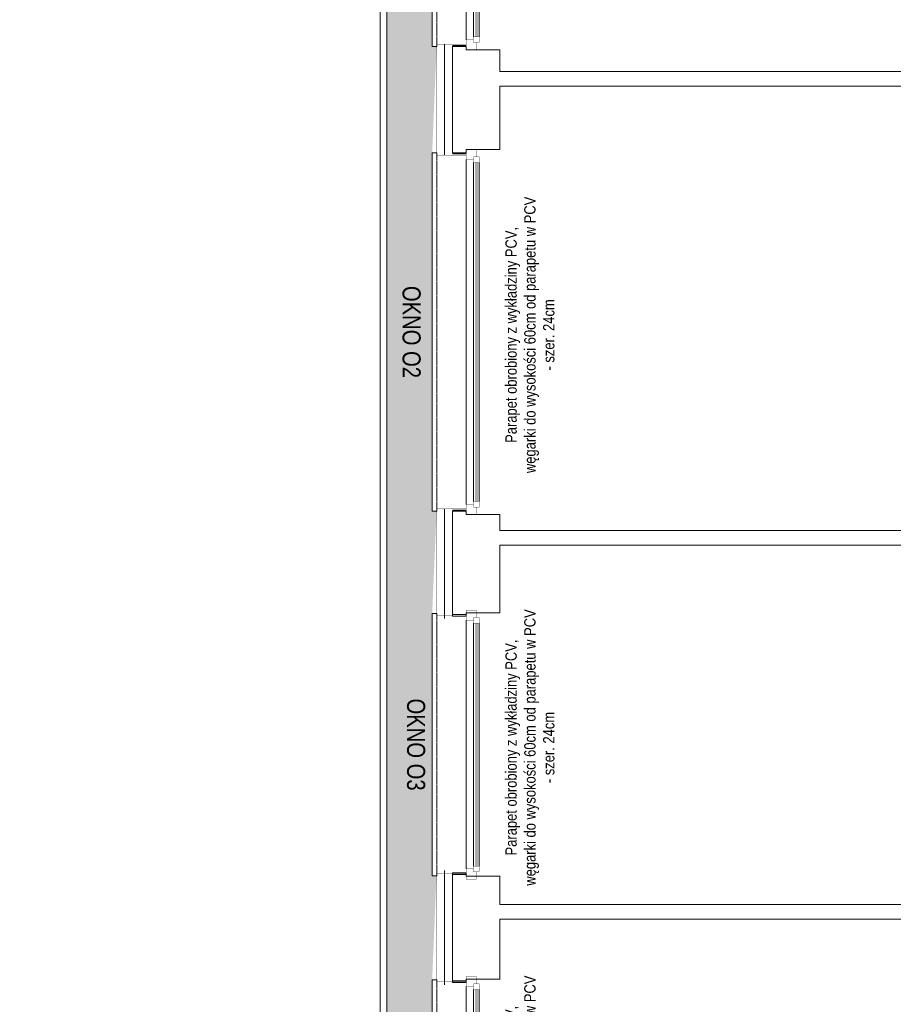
# Model space of a CAD drawing. Header units: millimetres. Extents: x 18880 to 99371, y -5529 to 27899.
# Tile 109 of 158: x 30046 to 30819, y 18573 to 19444. Entities that reach past the tile are written whole.
import ezdxf

# ---------------------------------------------------------------- set-up
doc = ezdxf.new("R2010")
doc.units = ezdxf.units.MM
doc.set_wipeout_variables(frame=1)
doc.linetypes.add('DASHED', pattern=[19.05, 12.7, -6.35])
for name, color, linetype, lineweight in [('AA_HATCH', 252, 'Continuous', 0), ('AA_IZOLACJA', 251, 'Continuous', 0), ('AA_OPIS', 2, 'Continuous', 0), ('AA_WIDOK', 254, 'Continuous', 0), ('K_SCIANY', 90, 'Continuous', 20)]:
    doc.layers.add(name, color=color, linetype=linetype, lineweight=lineweight)
doc.layers.add('Okna ArchiCADa', color=7, linetype='Continuous')
doc.styles.add('ARIAL', font='arial.ttf')
doc.styles.add('Arial Narrow', font='txt')
doc.linetypes.add('STYROPIAN', pattern='A,0.000141,[1,styropian.shx,S=1,R=0,X=0,Y=0],-14.102004', length=14.102145)

# ---------------------------------------------------------------- blocks, each defined once
blk = doc.blocks.new('O1 rozwierane 12_81')
at = {"layer": 'AA_IZOLACJA', "linetype": 'STYROPIAN', "ltscale": 0.2}
for points in [[(-1880, 120), (-1880, 0)], [(1880, 120), (1880, 0)]]:
    blk.add_lwpolyline(points, dxfattribs=at)
at = {"layer": 'AA_WIDOK', "color": 4}
blk.add_lwpolyline([(1890, 260), (1890, 300), (-1890, 300), (-1890, 260)], dxfattribs=at)
at = {"layer": 'AA_WIDOK', "linetype": 'DASHED', "ltscale": 0.5}
blk.add_lwpolyline([(1890, 260), (-1890, 260)], dxfattribs=at)
at = {"layer": 'AA_WIDOK', "color": 4, "const_width": 3}
for points in [[(-1920, -90), (-1920, 0)], [(1920, 0), (1920, -90)]]:
    blk.add_lwpolyline(points, dxfattribs=at)
at = {"color": 4}
blk.add_wipeout([(-1805, -115), (-1805, -65), (-1830, -65), (-1830, 0), (1830, 0), (1830, -65), (1805, -65), (1805, -115)], dxfattribs=at).dxf.layer = 'AA_WIDOK'
at = {"layer": 'AA_WIDOK', "const_width": 3}
for points in [[(-1870, 260), (-1870, 0)], [(1870, 260), (1870, 0)]]:
    blk.add_lwpolyline(points, dxfattribs=at)
at = {"layer": 'AA_WIDOK', "color": 4, "const_width": 3}
for points in [[(-1920, 0), (-1830, 0)], [(-1830, 0), (-1830, -65)], [(1830, -65), (1830, 0)], [(1830, 0), (1920, 0)], [(-1830, -65), (-1855, -65)], [(-1855, -65), (-1855, -90)], [(-1855, -65), (-1805, -65)], [(-1855, -115), (-1855, -65)], [(-1805, -65), (-1805, -115)], [(1805, -80), (-1805, -80)], [(1805, -115), (1805, -65)], [(1805, -65), (1855, -65)], [(1855, -65), (1830, -65)], [(1855, -90), (1855, -65)], [(1855, -65), (1855, -115)], [(-1855, -90), (-1920, -90)], [(-1805, -115), (-1855, -115)], [(1805, -90), (-1805, -90)], [(1805, -100), (-1805, -100)], [(1855, -115), (1805, -115)], [(1920, -90), (1855, -90)]]:
    blk.add_lwpolyline(points, dxfattribs=at)
at = {"layer": 'AA_WIDOK', "color": 4}
for points in [[(-1830, 0), (1830, 0)], [(1805, -65), (-1805, -65)], [(1805, -115), (-1805, -115)], [(1805, -115), (-1805, -115)]]:
    blk.add_lwpolyline(points, dxfattribs=at)
blk = doc.blocks.new('O1 rozwierane 12_80')
at = {"layer": 'AA_IZOLACJA', "linetype": 'STYROPIAN', "ltscale": 0.2}
for points in [[(-1575, 120), (-1575, 0)], [(1575, 120), (1575, 0)]]:
    blk.add_lwpolyline(points, dxfattribs=at)
at = {"layer": 'AA_WIDOK', "color": 4}
blk.add_lwpolyline([(1585, 260), (1585, 300), (-1585, 300), (-1585, 260)], dxfattribs=at)
at = {"layer": 'AA_WIDOK', "linetype": 'DASHED', "ltscale": 0.5}
blk.add_lwpolyline([(1585, 260), (-1585, 260)], dxfattribs=at)
at = {"layer": 'AA_WIDOK', "color": 4, "const_width": 3}
for points in [[(-1615, -90), (-1615, 0)], [(1615, 0), (1615, -90)]]:
    blk.add_lwpolyline(points, dxfattribs=at)
at = {"color": 4}
blk.add_wipeout([(-1500, -115), (-1500, -65), (-1525, -65), (-1525, 0), (1525, 0), (1525, -65), (1500, -65), (1500, -115)], dxfattribs=at).dxf.layer = 'AA_WIDOK'
at = {"layer": 'AA_WIDOK', "const_width": 3}
for points in [[(-1565, 260), (-1565, 0)], [(1565, 260), (1565, 0)]]:
    blk.add_lwpolyline(points, dxfattribs=at)
at = {"layer": 'AA_WIDOK', "color": 4, "const_width": 3}
for points in [[(-1615, 0), (-1525, 0)], [(-1525, 0), (-1525, -65)], [(1525, -65), (1525, 0)], [(1525, 0), (1615, 0)], [(-1525, -65), (-1550, -65)], [(-1550, -65), (-1550, -90)], [(-1550, -65), (-1500, -65)], [(-1550, -115), (-1550, -65)], [(-1500, -65), (-1500, -115)], [(1500, -80), (-1500, -80)], [(1500, -115), (1500, -65)], [(1500, -65), (1550, -65)], [(1550, -65), (1525, -65)], [(1550, -90), (1550, -65)], [(1550, -65), (1550, -115)], [(-1550, -90), (-1615, -90)], [(-1500, -115), (-1550, -115)], [(1500, -90), (-1500, -90)], [(1500, -100), (-1500, -100)], [(1550, -115), (1500, -115)], [(1615, -90), (1550, -90)]]:
    blk.add_lwpolyline(points, dxfattribs=at)
at = {"layer": 'AA_WIDOK', "color": 4}
for points in [[(-1525, 0), (1525, 0)], [(1500, -65), (-1500, -65)], [(1500, -115), (-1500, -115)], [(1500, -115), (-1500, -115)]]:
    blk.add_lwpolyline(points, dxfattribs=at)
blk = doc.blocks.new('O1 rozwierane 12_74')
at = {"layer": 'AA_IZOLACJA', "linetype": 'STYROPIAN', "ltscale": 0.2}
for points in [[(-1150, 120), (-1150, 0)], [(1150, 120), (1150, 0)]]:
    blk.add_lwpolyline(points, dxfattribs=at)
at = {"layer": 'AA_WIDOK', "color": 4}
blk.add_lwpolyline([(1160, 260), (1160, 300), (-1160, 300), (-1160, 260)], dxfattribs=at)
at = {"layer": 'AA_WIDOK', "linetype": 'DASHED', "ltscale": 0.5}
blk.add_lwpolyline([(1160, 260), (-1160, 260)], dxfattribs=at)
at = {"layer": 'AA_WIDOK', "color": 4, "const_width": 3}
for points in [[(-1190, -90), (-1190, 0)], [(1190, 0), (1190, -90)]]:
    blk.add_lwpolyline(points, dxfattribs=at)
at = {"color": 4}
blk.add_wipeout([(-1075, -115), (-1075, -65), (-1100, -65), (-1100, 0), (1100, 0), (1100, -65), (1075, -65), (1075, -115)], dxfattribs=at).dxf.layer = 'AA_WIDOK'
at = {"layer": 'AA_WIDOK', "const_width": 3}
for points in [[(-1140, 260), (-1140, 0)], [(1140, 260), (1140, 0)]]:
    blk.add_lwpolyline(points, dxfattribs=at)
at = {"layer": 'AA_WIDOK', "color": 4, "const_width": 3}
for points in [[(-1190, 0), (-1100, 0)], [(-1100, 0), (-1100, -65)], [(1100, -65), (1100, 0)], [(1100, 0), (1190, 0)], [(-1100, -65), (-1125, -65)], [(-1125, -65), (-1125, -90)], [(-1125, -65), (-1075, -65)], [(-1125, -115), (-1125, -65)], [(-1075, -65), (-1075, -115)], [(1075, -80), (-1075, -80)], [(1075, -115), (1075, -65)], [(1075, -65), (1125, -65)], [(1125, -65), (1100, -65)], [(1125, -90), (1125, -65)], [(1125, -65), (1125, -115)], [(-1125, -90), (-1190, -90)], [(-1075, -115), (-1125, -115)], [(1075, -90), (-1075, -90)], [(1075, -100), (-1075, -100)], [(1125, -115), (1075, -115)], [(1190, -90), (1125, -90)]]:
    blk.add_lwpolyline(points, dxfattribs=at)
at = {"layer": 'AA_WIDOK', "color": 4}
for points in [[(-1100, 0), (1100, 0)], [(1075, -65), (-1075, -65)], [(1075, -115), (-1075, -115)], [(1075, -115), (-1075, -115)]]:
    blk.add_lwpolyline(points, dxfattribs=at)

msp = doc.modelspace()

# ---------------------------------------------------------------- hatches: boundary and pattern name
at = {"layer": 'AA_HATCH'}
h = msp.add_hatch(dxfattribs=at)
h.set_pattern_fill('AR-CONC', color=256, scale=0.1)
h.paths.add_polyline_path([(30411.01574, 18362.87583), (30411.01574, 18594.87583), (30414.82921, 18686.87583), (30411.01574, 18686.87583), (30411.01574, 18918.87583), (30414.92925, 19009.37583), (30411.01574, 19009.37583), (30411.01574, 19326.37583), (30414.9324, 19420.37583), (30411.01574, 19420.37583), (30411.01574, 19798.37583), (30414.98254, 20037.37583), (30411.01574, 20037.37583), (30411.01574, 20354.37583), (30414.93493, 20451.37583), (30411.01574, 20451.37583), (30411.01574, 20768.37583), (30414.84553, 20813.37583), (30411.01574, 20813.37583), (30411.01574, 21130.37583), (30414.83392, 21224.87583), (30411.01574, 21224.87583), (30411.01574, 21456.87583), (30414.95199, 21580.37583), (30411.01574, 21580.37583), (30411.01574, 21683.4066, 0.056329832), (30371.01574, 21678.88587), (30371.01574, 17301.37583), (30090.01574, 17301.37583), (30090.01574, 18212.37583), (30046.01574, 18212.37583), (30046.01574, 17261.37583), (30336.51574, 17261.37583), (30415.01574, 17257.37583), (30415.01574, 17318.87583), (30411.01574, 17318.87583), (30411.01574, 17550.87583), (30414.81462, 17635.87583), (30411.01574, 17635.87583), (30411.01574, 17867.87583), (30414.89614, 18013.87583), (30411.01574, 18013.87583), (30411.01574, 18245.87583), (30414.86759, 18362.87583)])

# ---------------------------------------------------------------- linework, layer by layer
for points in [[(30371.01574, 21678.88587), (30371.01574, 17301.37583), (30090.01574, 17301.37583), (30090.01574, 18212.37583), (30046.01574, 18212.37583)], [(30365.01574, 21678.88587), (30365.01574, 17307.37583), (30096.01574, 17307.37583), (30096.01574, 18218.37583), (30046.01574, 18218.37583)]]:
    msp.add_lwpolyline(points, dxfattribs=at)
at = {"layer": 'K_SCIANY'}
for points in [[(30975.01574, 19398.37583), (30471.01574, 19398.37583), (30471.01574, 19417.37583), (30450.01574, 19417.37583), (30441.01574, 19417.37583), (30441.01574, 19420.37583), (30429.01574, 19420.37583), (30429.01574, 19326.37583), (30441.01574, 19326.37583), (30441.01574, 19329.37583), (30450.01574, 19329.37583), (30471.01574, 19329.37583), (30471.01574, 19385.37583), (30975.01574, 19385.37583)], [(30841.01574, 18992.37583), (30471.01574, 18992.37583), (30471.01574, 19006.37583), (30450.01574, 19006.37583), (30441.01574, 19006.37583), (30441.01574, 19009.37583), (30429.01574, 19009.37583), (30429.01574, 18916.37583), (30441.01574, 18916.37583), (30441.01574, 18919.37583), (30450.01574, 18919.37583), (30471.01574, 18919.37583), (30471.01574, 18979.37583), (30841.01574, 18979.37583)], [(30975.01574, 18661.37583), (30471.01574, 18661.37583), (30471.01574, 18686.37583), (30450.01574, 18686.37583), (30441.01574, 18686.37583), (30441.01574, 18689.37583), (30429.01574, 18689.37583), (30429.01574, 18592.37583), (30441.01574, 18592.37583), (30441.01574, 18595.37583), (30450.01574, 18595.37583), (30471.01574, 18595.37583), (30471.01574, 18648.37583), (30975.01574, 18648.37583)]]:
    msp.add_lwpolyline(points, dxfattribs=at)

# ---------------------------------------------------------------- texts
at = {"layer": 'AA_OPIS'}
for s, insert, char_height, width, attachment_point, rotation, style in [('\\pxqc;{\\fArial Narrow|b0|i0|c238|p34;\\C2;Parapet obrobiony z wykładziny PCV,\\Pwęgarki do wysokości 60cm od parapetu w PCV\\P- szer. 24cm}', (30475.83084, 19015.2951), 10, 299.9998938, 1, 90, 'Arial Narrow'), ('{\\W0.8;OKNO O2}', (30400.80413, 19167.87583), 16, 300, 2, 270, 'ARIAL'), ('\\pxqc;{\\fArial Narrow|b0|i0|c238|p34;\\C2;Parapet obrobiony z wykładziny PCV,\\Pwęgarki do wysokości 60cm od parapetu w PCV\\P- szer. 24cm}', (30475.83084, 18650.2951), 10, 299.9998938, 1, 90, 'Arial Narrow'), ('{\\W0.8;OKNO O3}', (30404.80413, 18802.87583), 16, 300, 2, 270, 'ARIAL'), ('\\pxqc;{\\fArial Narrow|b0|i0|c238|p34;\\C2;Parapet obrobiony z wykładziny PCV,\\Pwęgarki do wysokości 60cm od parapetu w PCV\\P- szer. 24cm}', (30475.83084, 18326.2951), 10, 299.9998938, 1, 90, 'Arial Narrow')]:
    msp.add_mtext(s, dxfattribs=dict(at, insert=insert, char_height=char_height, width=width, attachment_point=attachment_point, rotation=rotation, style=style))

# ---------------------------------------------------------------- next in the draw order: block references
at = {"layer": 'Okna ArchiCADa', "linetype": 'Continuous', "xscale": 0.1, "yscale": 0.1, "zscale": 0.1, "rotation": 90}
for name, p in [('O1 rozwierane 12_81', (30441.01574, 19609.37583)), ('O1 rozwierane 12_80', (30441.01574, 19167.87583)), ('O1 rozwierane 12_74', (30441.01574, 18802.87583)), ('O1 rozwierane 12_74', (30441.01574, 18478.87583))]:
    msp.add_blockref(name, p, dxfattribs=at)

# ---------------------------------------------------------------- next in the draw order: linework, layer by layer
at = {"layer": 'AA_IZOLACJA', "linetype": 'STYROPIAN', "ltscale": 1.4}
for points in [[(30422.01574, 19422.37583), (30422.01574, 19324.37583)], [(30422.01574, 19011.37583), (30422.01574, 18914.37583)], [(30422.01574, 18691.37583), (30422.01574, 18590.37583)]]:
    msp.add_lwpolyline(points, dxfattribs=at)
at = {"layer": 'AA_WIDOK', "const_width": 0.3}
for points in [[(30415.01574, 19422.37583), (30415.01574, 19324.37583)], [(30415.01574, 19011.37583), (30415.01574, 18914.37583)], [(30415.01574, 18691.37583), (30415.01574, 18590.37583)]]:
    msp.add_lwpolyline(points, dxfattribs=at)

doc.saveas('drawing.dxf')
